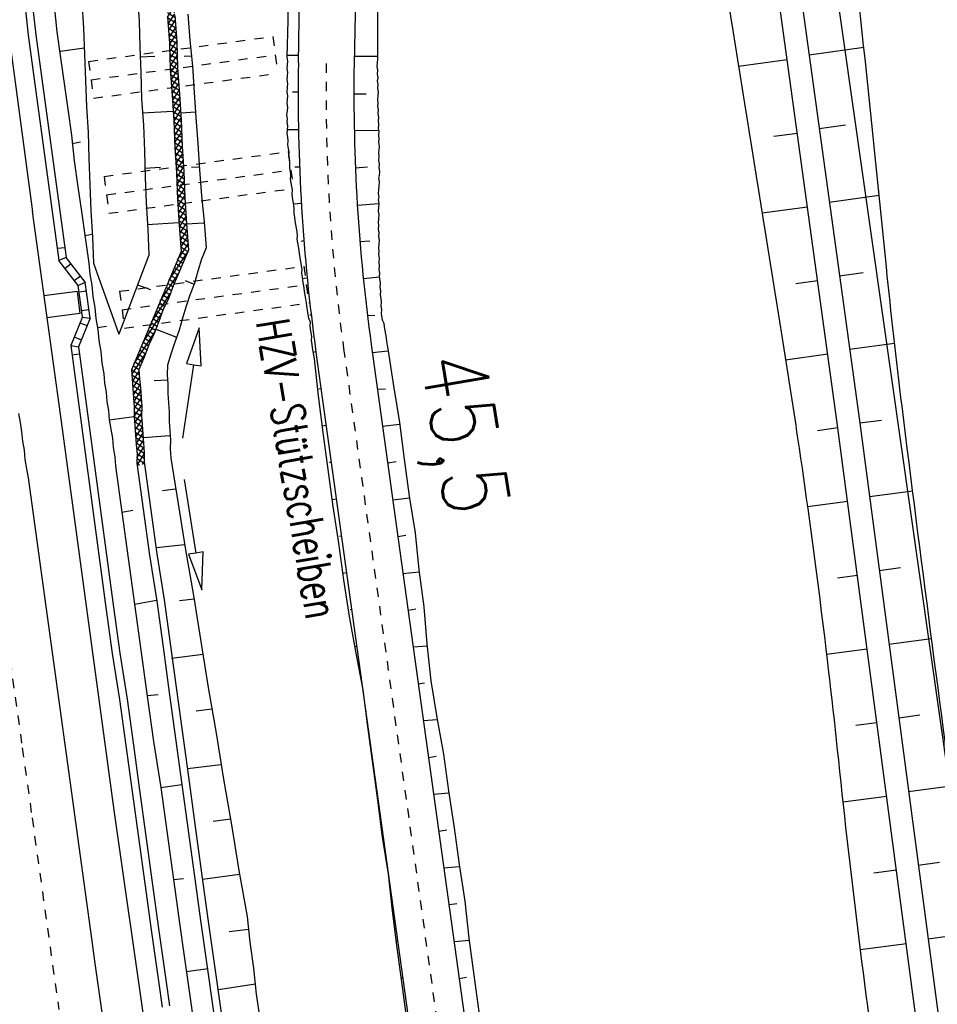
# Model space of a CAD drawing. Extents: x 447827 to 448299, y 438389 to 439851.
# Tile 74 of 116: x 447969 to 448019, y 439378 to 439431. Entities that reach past the tile are written whole.
import ezdxf

# ---------------------------------------------------------------- set-up
doc = ezdxf.new("R2010")
doc.units = 0
doc.header["$LTSCALE"] = 2
doc.header["$MEASUREMENT"] = 0
for name, pattern in [('ACAD_ISO05W100', [0.5, 0.25, -0.25]), ('ACAD_ISO10W100W', [0.5, 0.25, -0.25]), ('AUSGEZOGEN', [0]), ('PUNKTX2', [0.5, 0.25, -0.25])]:
    doc.linetypes.add(name, pattern=pattern)
doc.layers.get('0').update_dxf_attribs({"linetype": 'AUSGEZOGEN'})
for name, color, linetype in [('210-GRENZL-BAB', 7, 'AUSGEZOGEN'), ('BOESCHG', 250, 'AUSGEZOGEN'), ('DB-Bahnachse', 7, 'CONTINUOUS'), ('DB-Boeschungen', 15, 'CONTINUOUS'), ('DB-Gleisachsen', 7, 'CONTINUOUS'), ('DB-GRABEN', 15, 'AUSGEZOGEN'), ('DB-HZV-Stützscheiben', 15, 'CONTINUOUS'), ('DB-Ingenieurbauwerke', 15, 'CONTINUOUS'), ('DB-Kabelanlagen', 15, 'CONTINUOUS'), ('DB-Weg-Boeschungen', 15, 'CONTINUOUS'), ('DB-Wege', 15, 'CONTINUOUS'), ('FBRTOP', 250, 'AUSGEZOGEN')]:
    doc.layers.add(name, color=color, linetype=linetype)
doc.styles.add('ROMANS', font='romans.shx', dxfattribs={"width": 0.8})

# ---------------------------------------------------------------- blocks, each defined once
blk = doc.blocks.new('*X339')
at = {"color": 0, "linetype": 'ByBlock'}
for p, q in [((-257707, -151111), (-257360, -150764)), ((-257404, -151162), (-257642, -150924)), ((-257022, -151226), (-257448, -150800)), ((-257435, -151157), (-257089, -150811)), ((-257163, -151203), (-256818, -150858)), ((-256640, -151290), (-257125, -150805)), ((-256890, -151249), (-256544, -150902)), ((-256273, -151339), (-256740, -150872)), ((-256617, -151293), (-256263, -150939)), ((-255906, -151387), (-256368, -150925)), ((-256336, -151331), (-255982, -150976)), ((-255539, -151436), (-256002, -150974)), ((-257787, -151098), (-257836, -151049)), ((-256055, -151368), (-255701, -151013)), ((-255774, -151405), (-255419, -151051)), ((-255169, -151488), (-255635, -151022)), ((-255493, -151442), (-255142, -151091)), ((-254856, -151483), (-255268, -151071)), ((-255213, -151480), (-254869, -151137)), ((-254941, -151526), (-254853, -151439)), ((-254836, -151185), (-254887, -151134)), ((-254787, -151552), (-254856, -151483)), ((-254853, -151439), (-254597, -151183)), ((-254404, -151617), (-254836, -151185)), ((-254668, -151572), (-254325, -151228)), ((-254022, -151681), (-254504, -151198)), ((-254396, -151618), (-254052, -151274)), ((-254124, -151664), (-253847, -151388)), ((-253857, -151527), (-254122, -151262)), ((-253648, -151736), (-253857, -151527)), ((-253851, -151709), (-253497, -151355)), ((-253847, -151388), (-253778, -151318)), ((-253281, -151785), (-253744, -151322)), ((-253570, -151746), (-253216, -151392)), ((-252915, -151833), (-253377, -151371)), ((-253289, -151784), (-252935, -151429)), ((-252858, -151572), (-253010, -151419)), ((-252865, -151678), (-252653, -151467)), ((-252727, -151858), (-252372, -151504)), ((-252180, -151931), (-252644, -151468)), ((-251812, -151982), (-252277, -151516)), ((-253008, -151821), (-252865, -151678)), ((-252548, -151882), (-252858, -151572)), ((-252446, -151895), (-252091, -151541)), ((-252166, -151933), (-251810, -151578)), ((-251443, -152032), (-251910, -151565)), ((-251886, -151972), (-251529, -151615)), ((-251606, -152010), (-251248, -151652)), ((-251073, -152084), (-251544, -151613)), ((-251326, -152048), (-250970, -151692)), ((-250691, -152148), (-251177, -151662)), ((-251048, -152088), (-250698, -151738)), ((-250308, -152212), (-250800, -151721)), ((-250775, -152134), (-250425, -151784)), ((-250503, -152180), (-250153, -151830)), ((-249926, -152277), (-250417, -151785)), ((-250230, -152225), (-249881, -151876)), ((-249550, -152334), (-250034, -151850)), ((-249958, -152271), (-249607, -151920)), ((-249685, -152316), (-249327, -151958)), ((-249184, -152382), (-249652, -151914)), ((-249403, -152353), (-249047, -151996)), ((-248817, -152431), (-249284, -151964)), ((-249122, -152390), (-248767, -152034)), ((-248646, -152284), (-248915, -152014)), ((-248841, -152427), (-248642, -152228)), ((-248450, -152479), (-248646, -152284)), ((-248642, -152228), (-248487, -152072)), ((-248560, -152465), (-248209, -152114)), ((-248073, -152538), (-248547, -152064)), ((-248281, -152503), (-247937, -152159)), ((-247691, -152603), (-248173, -152120)), ((-248008, -152549), (-247665, -152205)), ((-247647, -152328), (-247791, -152184)), ((-247736, -152595), (-247660, -152518)), ((-247660, -152518), (-247392, -152251)), ((-247308, -152667), (-247647, -152328)), ((-247464, -152641), (-247120, -152297)), ((-246926, -152731), (-247408, -152248)), ((-247191, -152687), (-246845, -152340)), ((-246668, -152671), (-247026, -152313)), ((-246919, -152732), (-246654, -152467)), ((-246648, -152373), (-246655, -152366)), ((-246654, -152467), (-246564, -152378)), ((-246192, -152828), (-246648, -152373)), ((-246638, -152769), (-246283, -152415)), ((-246356, -152806), (-246002, -152452)), ((-245826, -152876), (-246288, -152414)), ((-246075, -152843), (-245721, -152489)), ((-245459, -152925), (-245921, -152463)), ((-245794, -152881), (-245440, -152526)), ((-245092, -152973), (-245555, -152511)), ((-245513, -152918), (-245159, -152563)), ((-244726, -153022), (-245188, -152560)), ((-246559, -152779), (-246668, -152671)), ((-245232, -152955), (-244878, -152601)), ((-244951, -152992), (-244597, -152638)), ((-244359, -153070), (-244821, -152608)), ((-244670, -153029), (-244316, -152675)), ((-243736, -153375), (-244455, -152657)), ((-244389, -153066), (-244067, -152744)), ((-244119, -153114), (-243880, -152875)), ((-242735, -154058), (-244006, -152787)), ((-243930, -153243), (-243693, -153007)), ((-243740, -153372), (-243506, -153137)), ((-243551, -153501), (-243315, -153265)), ((-243362, -153630), (-243125, -153393)), ((-243173, -153759), (-242936, -153522)), ((-242514, -153961), (-242992, -153483)), ((-242984, -153888), (-242749, -153654)), ((-242795, -154017), (-242562, -153785)), ((-242605, -154146), (-242520, -154061)), ((-242520, -154061), (-242374, -153915)), ((-241733, -154741), (-242514, -153961)), ((-242416, -154275), (-242177, -154036)), ((-242227, -154405), (-241980, -154157)), ((-241554, -154603), (-242030, -154126)), ((-242038, -154534), (-241786, -154282)), ((-241849, -154663), (-241606, -154420)), ((-241660, -154792), (-241559, -154691)), ((-241559, -154691), (-241426, -154558)), ((-240732, -155425), (-241554, -154603)), ((-241471, -154921), (-241243, -154693)), ((-241281, -155050), (-241046, -154814)), ((-241092, -155179), (-240849, -154936)), ((-240594, -155245), (-240989, -154849)), ((-240903, -155308), (-240652, -155057)), ((-240599, -155322), (-240455, -155178)), ((-240714, -155437), (-240599, -155322)), ((-239730, -156108), (-240594, -155245)), ((-240525, -155566), (-240259, -155300)), ((-240336, -155695), (-240065, -155424)), ((-238729, -156791), (-240159, -155362)), ((-240147, -155824), (-239885, -155562)), ((-239957, -155953), (-239704, -155700)), ((-239768, -156082), (-239521, -155835)), ((-239579, -156211), (-239324, -155957)), ((-239390, -156340), (-239128, -156078)), ((-239201, -156469), (-238933, -156201)), ((-238178, -157024), (-239118, -156084)), ((-239012, -156598), (-238746, -156332)), ((-238822, -156727), (-238559, -156464)), ((-238633, -156856), (-238371, -156594)), ((-238444, -156985), (-238088, -156629)), ((-237814, -157069), (-238278, -156605)), ((-238166, -157025), (-237805, -156665)), ((-237451, -157115), (-237915, -156651)), ((-237883, -157061), (-237522, -156700)), ((-237600, -157096), (-237239, -156735)), ((-237087, -157160), (-237551, -156696)), ((-237318, -157132), (-236957, -156771)), ((-236723, -157206), (-237187, -156742)), ((-237035, -157167), (-236674, -156806)), ((-236349, -157262), (-236824, -156787)), ((-236752, -157202), (-236391, -156841)), ((-236469, -157238), (-236130, -156899)), ((-235939, -157354), (-236460, -156833)), ((-236207, -157294), (-235870, -156957)), ((-235575, -157400), (-236059, -156915)), ((-235948, -157353), (-235590, -156995)), ((-235211, -157445), (-235673, -156984)), ((-235665, -157388), (-235309, -157032)), ((-235382, -157424), (-235026, -157067)), ((-234847, -157491), (-235306, -157032)), ((-235100, -157459), (-234743, -157103)), ((-234484, -157536), (-234942, -157078)), ((-234817, -157495), (-234460, -157138)), ((-234120, -157582), (-234579, -157123)), ((-234534, -157530), (-234177, -157173)), ((-234251, -157565), (-233898, -157212)), ((-233731, -157652), (-234215, -157169)), ((-233968, -157601), (-233639, -157271)), ((-233343, -157723), (-233840, -157226)), ((-233707, -157658), (-233370, -157320)), ((-233326, -157421), (-233431, -157316)), ((-233447, -157716), (-233326, -157595))]:
    blk.add_line(p, q, dxfattribs=at)

msp = doc.modelspace()

# ---------------------------------------------------------------- linework, layer by layer
at = {"layer": '210-GRENZL-BAB', "flags": 128}
msp.add_lwpolyline([(448007.245, 439473.817), (448020.715, 439379.043)], dxfattribs=at)
at = {"layer": 'BOESCHG'}
for p, q in [((448011.64, 439429.147), (448014.586, 439429.552)), ((448010.47, 439428.878), (448007.845, 439428.517)), ((448012.185, 439425.184), (448013.593, 439425.378)), ((448011.015, 439424.915), (448009.746, 439424.741)), ((448012.73, 439421.222), (448015.409, 439421.59)), ((448011.559, 439420.953), (448009.11, 439420.616)), ((448013.275, 439417.259), (448014.543, 439417.433)), ((448012.104, 439416.99), (448010.924, 439416.828)), ((448013.82, 439413.296), (448016.239, 439413.629)), ((448012.648, 439413.027), (448010.38, 439412.715)), ((448014.363, 439409.333), (448015.539, 439409.489)), ((448013.191, 439409.064), (448012.088, 439408.918)), ((448014.888, 439405.368), (448017.214, 439405.676)), ((448013.717, 439405.099), (448011.556, 439404.812)), ((448015.413, 439401.402), (448016.565, 439401.555)), ((448014.243, 439401.134), (448013.165, 439400.991)), ((448015.937, 439397.437), (448018.23, 439397.74)), ((448014.769, 439397.168), (448012.579, 439396.878)), ((448016.462, 439393.472), (448017.605, 439393.623)), ((448015.294, 439393.203), (448014.163, 439393.053)), ((448016.987, 439389.506), (448019.273, 439389.809)), ((448015.82, 439389.238), (448013.457, 439388.924)), ((448017.512, 439385.541), (448018.658, 439385.692)), ((448016.346, 439385.272), (448015.127, 439385.111)), ((448018.036, 439381.575), (448020.352, 439381.882)), ((448016.872, 439381.307), (448014.39, 439380.978))]:
    msp.add_line(p, q, dxfattribs=at)
at = {"layer": 'BOESCHG', "flags": 128}
for points in [[(448038.241, 439267.784, 0.000778), (448036.246, 439282.201, 0.002453), (448035.584, 439286.771, 0.000122), (448029.615, 439326.509, 0.001203), (448028.997, 439330.551, 0.008468), (448025.29, 439352.004, -0.008608), (448021.65, 439373.11, -0.004878), (448019.783, 439386, -0.002599), (448016.641, 439410.245, -0.00587), (448015.8, 439417.727, 0.001959), (448013.455, 439440.167, 0.018966), (448011.807, 439451.375, 0.010111), (448007.501, 439472.179)], [(448001.807, 439469.503, 0.001912), (448004.609, 439449.398, 0.003711), (448006.169, 439439.057, 0.000684), (448010.173, 439414.01, -0.003123), (448011.023, 439408.52, -0.010795), (448013.215, 439391.184, 0.009739), (448015.605, 439371.963, 0.004843), (448018.784, 439351.325, -0.004509), (448022.214, 439329.16, -0.002201), (448023.796, 439317.939, 0.000771), (448028.224, 439285.879, 0.005097), (448028.79, 439282.105, 0.001481), (448030.911, 439269.14)]]:
    msp.add_lwpolyline(points, format="xyb", dxfattribs=at)
for points in [[(448033.733, 439271.095), (448031.542, 439286.241), (448025.114, 439329.89), (448018.019, 439372.648), (448013.137, 439409.465), (448008.91, 439440.224), (448005.128, 439468.52)], [(448006.296, 439468.788), (448010.088, 439440.447), (448014.331, 439409.583), (448019.186, 439372.898), (448026.301, 439330.059), (448032.719, 439286.447), (448034.914, 439271.299)]]:
    msp.add_lwpolyline(points, dxfattribs=at)
at = {"layer": 'DB-Bahnachse', "linetype": 'ACAD_ISO10W100W'}
for p, q in [((447968.39, 439398.538), (447969.325, 439391.846)), ((447969.325, 439391.846), (447969.851, 439388.082)), ((447969.851, 439388.082), (447971.285, 439377.774))]:
    msp.add_line(p, q, dxfattribs=at)
at = {"layer": 'DB-Boeschungen', "linetype": 'Continuous'}
for p, q in [((447972.525, 439431.986), (447972.623, 439430.582)), ((447971.039, 439431.772), (447971.187, 439430.376)), ((447971.187, 439430.376), (447971.384, 439428.989)), ((447972.623, 439430.582), (447972.672, 439429.168)), ((447971.371, 439429.342), (447972.66, 439429.522)), ((447971.384, 439428.989), (447971.581, 439427.602)), ((447972.672, 439429.168), (447972.721, 439427.755)), ((447972.721, 439427.755), (447972.771, 439426.341)), ((447971.581, 439427.602), (447971.777, 439426.215)), ((447971.777, 439426.215), (447971.974, 439424.828)), ((447972.771, 439426.341), (447972.86, 439424.986)), ((447971.974, 439424.828), (447972.122, 439423.432)), ((447972.86, 439424.986), (447972.91, 439423.573)), ((447972.004, 439424.376), (447972.447, 439424.455)), ((447972.91, 439423.573), (447972.959, 439422.159)), ((447972.122, 439423.432), (447972.319, 439422.045)), ((447972.319, 439422.045), (447972.507, 439420.707)), ((447972.959, 439422.159), (447973.008, 439420.746)), ((447972.507, 439420.707), (447972.704, 439419.32)), ((447973.008, 439420.746), (447973.106, 439419.342)), ((447972.686, 439419.419), (447973.08, 439419.489)), ((447972.704, 439419.32), (447972.901, 439417.933)), ((447973.106, 439419.342), (447973.156, 439417.928)), ((447972.901, 439417.933), (447972.957, 439417.334)), ((447973.156, 439417.928), (447974.515, 439414.108)), ((447972.957, 439417.334), (447973.062, 439416.743)), ((447973.062, 439416.743), (447973.119, 439416.144)), ((447973.119, 439416.144), (447973.224, 439415.553)), ((447973.224, 439415.553), (447973.28, 439414.954)), ((447973.28, 439414.954), (447973.386, 439414.363)), ((447973.368, 439414.462), (447973.861, 439414.549)), ((447973.386, 439414.363), (447973.442, 439413.764)), ((447973.442, 439413.764), (447973.548, 439413.173)), ((447973.548, 439413.173), (447973.604, 439412.574)), ((447973.604, 439412.574), (447973.709, 439411.983)), ((447973.709, 439411.983), (447973.748, 439411.482)), ((447975.195, 439412.197), (447975.233, 439411.696)), ((447975.195, 439412.197), (447975.233, 439411.696)), ((447973.748, 439411.482), (447973.836, 439410.99)), ((447975.233, 439411.696), (447975.272, 439411.195)), ((447975.233, 439411.696), (447975.272, 439411.195)), ((447973.836, 439410.99), (447973.875, 439410.489)), ((447975.272, 439411.195), (447975.311, 439410.694)), ((447975.272, 439411.195), (447975.311, 439410.694)), ((447973.875, 439410.489), (447973.962, 439409.996)), ((447975.311, 439410.694), (447975.349, 439410.193)), ((447975.311, 439410.694), (447975.349, 439410.193)), ((447973.962, 439409.996), (447974.001, 439409.495)), ((447975.349, 439410.193), (447975.339, 439409.684)), ((447975.349, 439410.193), (447975.339, 439409.684)), ((447974.001, 439409.495), (447975.339, 439409.684)), ((447974.001, 439409.495), (447974.089, 439409.003)), ((447975.339, 439409.684), (447975.378, 439409.183)), ((447975.339, 439409.684), (447975.378, 439409.183)), ((447975.378, 439409.183), (447975.416, 439408.682)), ((447975.378, 439409.183), (447975.416, 439408.682)), ((447974.089, 439409.003), (447974.177, 439408.511)), ((447975.416, 439408.682), (447975.455, 439408.181)), ((447975.416, 439408.682), (447975.455, 439408.181)), ((447974.177, 439408.511), (447974.216, 439408.01)), ((447975.455, 439408.181), (447975.494, 439407.68)), ((447975.455, 439408.181), (447975.494, 439407.68)), ((447974.216, 439408.01), (447974.303, 439407.518)), ((447975.494, 439407.68), (447975.483, 439407.17)), ((447975.494, 439407.68), (447975.483, 439407.17)), ((447974.303, 439407.518), (447974.342, 439407.017)), ((447975.483, 439407.17), (447975.824, 439404.691)), ((447975.483, 439407.17), (447975.824, 439404.691)), ((447974.342, 439407.017), (447974.683, 439404.538)), ((447974.683, 439404.538), (447975.274, 439404.644)), ((447974.683, 439404.538), (447975.024, 439402.06)), ((447975.824, 439404.691), (447976.165, 439402.212)), ((447975.824, 439404.691), (447976.165, 439402.212)), ((447975.024, 439402.06), (447975.365, 439399.581)), ((447976.165, 439402.212), (447976.555, 439399.743)), ((447976.165, 439402.212), (447976.555, 439399.743)), ((447975.365, 439399.581), (447976.546, 439399.792)), ((447976.555, 439399.743), (447976.896, 439397.264)), ((447976.555, 439399.743), (447976.896, 439397.264)), ((447975.365, 439399.581), (447975.706, 439397.102)), ((447975.706, 439397.102), (447976.047, 439394.624)), ((447976.896, 439397.264), (447977.229, 439394.835)), ((447976.896, 439397.264), (447977.229, 439394.835)), ((447976.038, 439394.673), (447976.638, 439394.729)), ((447976.047, 439394.624), (447976.379, 439392.194)), ((447977.229, 439394.835), (447977.57, 439392.356)), ((447977.229, 439394.835), (447977.57, 439392.356)), ((447977.57, 439392.356), (447977.911, 439389.877)), ((447977.57, 439392.356), (447977.911, 439389.877)), ((447976.379, 439392.194), (447976.77, 439389.724)), ((447976.77, 439389.724), (447977.911, 439389.877)), ((447976.77, 439389.724), (447977.111, 439387.246)), ((447977.911, 439389.877), (447978.252, 439387.399)), ((447977.911, 439389.877), (447978.252, 439387.399)), ((447977.111, 439387.246), (447977.452, 439384.767)), ((447978.252, 439387.399), (447978.593, 439384.92)), ((447978.252, 439387.399), (447978.593, 439384.92)), ((447977.452, 439384.767), (447978.002, 439384.814)), ((447978.593, 439384.92), (447978.934, 439382.441)), ((447978.593, 439384.92), (447978.934, 439382.441)), ((447977.452, 439384.767), (447977.793, 439382.288)), ((447977.793, 439382.288), (447977.99, 439380.901)), ((447978.934, 439382.441), (447979.131, 439381.054)), ((447978.934, 439382.441), (447979.131, 439381.054)), ((447977.99, 439380.901), (447978.187, 439379.514)), ((447979.131, 439381.054), (447979.327, 439379.667)), ((447979.131, 439381.054), (447979.327, 439379.667)), ((447978.134, 439379.81), (447979.324, 439379.971)), ((447978.187, 439379.514), (447978.383, 439378.127)), ((447979.327, 439379.667), (447979.524, 439378.28)), ((447979.327, 439379.667), (447979.524, 439378.28)), ((447978.383, 439378.127), (447978.58, 439376.74)), ((447979.524, 439378.28), (447979.721, 439376.893)), ((447979.524, 439378.28), (447979.721, 439376.893))]:
    msp.add_line(p, q, dxfattribs=at)
at = {"layer": 'DB-Gleisachsen', "linetype": 'Continuous'}
for p, q in [((447969.114, 439409.842), (447969.202, 439409.35)), ((447969.202, 439409.35), (447969.29, 439408.857)), ((447969.29, 439408.857), (447969.329, 439408.356)), ((447969.329, 439408.356), (447969.416, 439407.864)), ((447969.416, 439407.864), (447969.455, 439407.363)), ((447969.455, 439407.363), (447969.543, 439406.871)), ((447969.543, 439406.871), (447969.631, 439406.379)), ((447969.631, 439406.379), (447969.972, 439403.9)), ((447969.972, 439403.9), (447970.313, 439401.421)), ((447970.313, 439401.421), (447970.654, 439398.943)), ((447970.654, 439398.943), (447970.995, 439396.464)), ((447970.995, 439396.464), (447971.336, 439393.985)), ((447971.336, 439393.985), (447971.677, 439391.507)), ((447971.677, 439391.507), (447972.018, 439389.028)), ((447972.018, 439389.028), (447972.359, 439386.55)), ((447972.359, 439386.55), (447972.7, 439384.071)), ((447972.7, 439384.071), (447973.041, 439381.592)), ((447973.041, 439381.592), (447973.229, 439380.254)), ((447973.229, 439380.254), (447973.426, 439378.867)), ((447973.426, 439378.867), (447973.623, 439377.48))]:
    msp.add_line(p, q, dxfattribs=at)
at = {"layer": 'DB-GRABEN', "linetype": 'Continuous'}
for p, q in [((447975.504, 439432.366), (447975.603, 439430.961)), ((447975.603, 439430.961), (447975.652, 439429.548)), ((447977.137, 439431.184), (447977.236, 439429.78)), ((447977.531, 439431.255), (447977.63, 439429.85)), ((447978.229, 439431.329), (447978.327, 439429.924)), ((447977.63, 439429.85), (447977.679, 439428.437)), ((447978.327, 439429.924), (447978.475, 439428.528)), ((447975.652, 439429.548), (447975.692, 439428.184)), ((447977.236, 439429.78), (447977.285, 439428.367)), ((447975.641, 439429.038), (447976.446, 439429.08)), ((447978.428, 439429.079), (447978.025, 439429.057)), ((447977.285, 439428.367), (447977.383, 439426.962)), ((447977.679, 439428.437), (447977.777, 439427.032)), ((447978.475, 439428.528), (447978.574, 439427.124)), ((447975.692, 439428.184), (447975.742, 439426.77)), ((447975.742, 439426.77), (447975.84, 439425.366)), ((447977.383, 439426.962), (447977.473, 439425.607)), ((447977.777, 439427.032), (447977.876, 439425.628)), ((447978.574, 439427.124), (447978.663, 439425.768)), ((447975.775, 439426.015), (447977.434, 439426.108)), ((447977.473, 439425.607), (447977.522, 439424.193)), ((447977.855, 439426.03), (447978.66, 439426.073)), ((447977.876, 439425.628), (447977.925, 439424.214)), ((447978.663, 439425.768), (447978.762, 439424.364)), ((447975.84, 439425.366), (447975.889, 439423.952)), ((447977.522, 439424.193), (447977.621, 439422.789)), ((447977.925, 439424.214), (447978.014, 439422.859)), ((447978.762, 439424.364), (447978.86, 439422.959)), ((447975.889, 439423.952), (447975.938, 439422.539)), ((447975.9, 439423.04), (447976.754, 439423.091)), ((447978.834, 439423.107), (447978.431, 439423.086)), ((447978.86, 439422.959), (447978.958, 439421.555)), ((447975.938, 439422.539), (447975.979, 439421.175)), ((447977.621, 439422.789), (447977.67, 439421.375)), ((447978.014, 439422.859), (447978.064, 439421.446)), ((447977.67, 439421.375), (447977.768, 439419.971)), ((447978.064, 439421.446), (447978.162, 439420.041)), ((447978.958, 439421.555), (447979.106, 439420.159)), ((447975.979, 439421.175), (447976.077, 439419.77)), ((447976.033, 439420.017), (447977.742, 439420.118)), ((447976.077, 439419.77), (447976.126, 439418.357)), ((447977.768, 439419.971), (447977.867, 439418.566)), ((447978.162, 439420.041), (447979.066, 439420.101)), ((447978.162, 439420.041), (447978.261, 439418.637)), ((447979.106, 439420.159), (447979.205, 439418.754)), ((447979.205, 439418.754), (447978.957, 439418.151)), ((447976.126, 439418.357), (447974.515, 439414.108)), ((447977.867, 439418.566), (447975.195, 439412.197)), ((447978.261, 439418.637), (447977.972, 439417.976)), ((447977.972, 439417.976), (447977.724, 439417.373)), ((447978.957, 439418.151), (447978.767, 439417.508)), ((447977.724, 439417.373), (447977.436, 439416.712)), ((447978.767, 439417.508), (447978.577, 439416.865)), ((447975.527, 439416.775), (447976.212, 439416.515)), ((447977.436, 439416.712), (447977.197, 439416.059)), ((447978.537, 439416.807), (447978.099, 439416.982)), ((447978.577, 439416.865), (447978.338, 439416.212)), ((447977.197, 439416.059), (447976.9, 439415.448)), ((447978.338, 439416.212), (447978.139, 439415.618)), ((447978.139, 439415.618), (447977.949, 439414.975)), ((447976.9, 439415.448), (447976.661, 439414.796)), ((447976.661, 439414.796), (447976.422, 439414.143)), ((447977.949, 439414.975), (447977.76, 439414.331)), ((447976.422, 439414.143), (447976.125, 439413.532)), ((447976.476, 439414.407), (447977.624, 439413.952)), ((447977.76, 439414.331), (447977.52, 439413.679)), ((447978.841, 439414.444), (447978.149, 439412.526)), ((447978.94, 439412.407), (447978.841, 439414.444)), ((447976.125, 439413.532), (447975.886, 439412.879)), ((447977.52, 439413.679), (447977.322, 439413.085)), ((447975.886, 439412.879), (447975.597, 439412.218)), ((447977.322, 439413.085), (447977.132, 439412.442)), ((447977.132, 439412.442), (447977.121, 439411.932)), ((447977.95, 439408.511), (447978.544, 439412.466)), ((447978.149, 439412.526), (447978.544, 439412.466)), ((447978.544, 439412.466), (447978.94, 439412.407)), ((447975.597, 439412.218), (447975.636, 439411.717)), ((447977.121, 439411.932), (447977.16, 439411.431)), ((447975.636, 439411.717), (447975.675, 439411.216)), ((447977.125, 439411.628), (447976.418, 439411.603)), ((447977.16, 439411.431), (447977.15, 439410.921)), ((447975.675, 439411.216), (447975.713, 439410.715)), ((447977.15, 439410.921), (447977.188, 439410.42)), ((447975.713, 439410.715), (447975.752, 439410.214)), ((447977.188, 439410.42), (447977.227, 439409.919)), ((447975.752, 439410.214), (447975.741, 439409.705)), ((447975.741, 439409.705), (447975.771, 439409.253)), ((447977.227, 439409.919), (447977.216, 439409.409)), ((447975.771, 439409.253), (447975.81, 439408.752)), ((447977.216, 439409.409), (447977.255, 439408.908)), ((447975.81, 439408.752), (447975.849, 439408.251)), ((447975.845, 439408.555), (447977.25, 439408.653)), ((447977.255, 439408.908), (447977.294, 439408.407)), ((447975.849, 439408.251), (447975.887, 439407.75)), ((447977.294, 439408.407), (447977.274, 439407.947)), ((447975.887, 439407.75), (447975.877, 439407.24)), ((447977.274, 439407.947), (447977.313, 439407.446)), ((447975.877, 439407.24), (447976.218, 439404.761)), ((447977.313, 439407.446), (447977.703, 439404.976)), ((447978.027, 439406.284), (447978.662, 439402.335)), ((447977.563, 439405.763), (447976.865, 439405.69)), ((447977.703, 439404.976), (447978.093, 439402.506)), ((447976.218, 439404.761), (447976.559, 439402.283)), ((447976.547, 439402.636), (447978.041, 439402.801)), ((447976.559, 439402.283), (447976.949, 439399.813)), ((447978.093, 439402.506), (447978.533, 439400.045)), ((447978.662, 439402.335), (447978.267, 439402.271)), ((447979.057, 439402.398), (447978.662, 439402.335)), ((447978.98, 439400.36), (447979.057, 439402.398)), ((447978.267, 439402.271), (447978.98, 439400.36)), ((447976.949, 439399.813), (447977.29, 439397.334)), ((447978.568, 439399.848), (447977.772, 439399.757)), ((447978.533, 439400.045), (447978.923, 439397.575)), ((447978.923, 439397.575), (447979.313, 439395.105)), ((447977.29, 439397.334), (447977.631, 439394.856)), ((447977.355, 439396.686), (447979.046, 439396.886)), ((447979.313, 439395.105), (447979.753, 439392.644)), ((447977.631, 439394.856), (447977.972, 439392.377)), ((447979.524, 439393.924), (447978.679, 439393.824)), ((447977.972, 439392.377), (447978.313, 439389.898)), ((447979.753, 439392.644), (447980.143, 439390.174)), ((447978.213, 439390.744), (447980.002, 439390.962)), ((447980.143, 439390.174), (447980.583, 439387.713)), ((447978.313, 439389.898), (447978.645, 439387.469)), ((447980.53, 439388.009), (447979.586, 439387.891)), ((447978.645, 439387.469), (447978.986, 439384.99)), ((447980.583, 439387.713), (447980.973, 439385.243)), ((447978.986, 439384.99), (447979.327, 439382.512)), ((447979.022, 439384.793), (447981.008, 439385.046)), ((447980.973, 439385.243), (447981.412, 439382.782)), ((447981.412, 439382.782), (447981.56, 439381.387)), ((447979.327, 439382.512), (447979.524, 439381.125)), ((447981.486, 439382.084), (447980.444, 439381.949)), ((447979.524, 439381.125), (447979.721, 439379.738)), ((447981.56, 439381.387), (447981.757, 439380)), ((447979.721, 439379.738), (447979.918, 439378.351)), ((447981.757, 439380), (447981.904, 439378.604)), ((447979.879, 439378.852), (447981.857, 439379.154)), ((447981.904, 439378.604), (447982.093, 439377.266)), ((447979.918, 439378.351), (447980.115, 439376.964))]:
    msp.add_line(p, q, dxfattribs=at)
at = {"layer": 'DB-HZV-Stützscheiben', "linetype": 'PUNKTX2'}
for p, q in [((447972.887, 439428.793), (447982.797, 439430.129)), ((447982.797, 439430.129), (447983.064, 439428.147)), ((447972.887, 439428.793), (447973.154, 439426.811)), ((447973.154, 439426.811), (447983.064, 439428.147)), ((447973.719, 439422.599), (447983.63, 439423.935)), ((447983.63, 439423.935), (447983.897, 439421.953)), ((447973.719, 439422.599), (447973.987, 439420.617)), ((447973.987, 439420.617), (447983.897, 439421.953)), ((447974.554, 439416.419), (447984.462, 439417.771)), ((447984.462, 439417.771), (447984.732, 439415.789)), ((447974.554, 439416.419), (447974.824, 439414.437)), ((447974.824, 439414.437), (447984.732, 439415.789))]:
    msp.add_line(p, q, dxfattribs=at)
at = {"layer": 'DB-HZV-Stützscheiben', "linetype": 'ACAD_ISO05W100'}
for p, q in [((447973.02, 439427.802), (447982.931, 439429.138)), ((447973.853, 439421.608), (447983.763, 439422.944)), ((447974.689, 439415.428), (447984.597, 439416.78))]:
    msp.add_line(p, q, dxfattribs=at)
at = {"layer": 'DB-Ingenieurbauwerke', "linetype": 'Continuous'}
for p, q in [((447966.309, 439447.451), (447969.864, 439420.694)), ((447969.861, 439420.711), (447971.352, 439409.803)), ((447972.269, 439416.409), (447970.478, 439416.172)), ((447972.269, 439416.409), (447972.426, 439415.219)), ((447972.426, 439415.219), (447970.642, 439414.983)), ((447971.353, 439409.799), (447974.244, 439388.491)), ((447974.244, 439388.491), (447978.586, 439358.207))]:
    msp.add_line(p, q, dxfattribs=at)
at = {"layer": 'DB-Kabelanlagen', "linetype": 'Continuous'}
for p, q in [((447969.504, 439431.548), (447969.643, 439430.202)), ((447969.898, 439431.619), (447970.046, 439430.223)), ((447969.643, 439430.202), (447971.295, 439418.077)), ((447970.046, 439430.223), (447971.678, 439418.237)), ((447971.212, 439418.737), (447971.61, 439418.781)), ((447971.678, 439418.237), (447971.295, 439418.077)), ((447972.717, 439416.898), (447971.678, 439418.237)), ((447972.332, 439416.727), (447971.296, 439418.076)), ((447971.947, 439417.9), (447971.622, 439417.65)), ((447972.12, 439417.002), (447972.446, 439417.251)), ((447972.332, 439416.727), (447972.712, 439416.904)), ((447972.553, 439415.046), (447972.332, 439416.727)), ((447972.966, 439414.974), (447972.712, 439416.904)), ((447972.377, 439416.383), (447972.774, 439416.436)), ((447972.555, 439415.05), (447971.929, 439413.505)), ((447972.507, 439415.393), (447972.889, 439415.446)), ((447972.548, 439415.034), (447972.966, 439414.974)), ((447972.966, 439414.974), (447972.341, 439413.431)), ((447972.425, 439414.729), (447972.805, 439414.575)), ((447972.115, 439413.964), (447972.496, 439413.813)), ((447971.929, 439413.505), (447973.822, 439399.407)), ((447971.929, 439413.505), (447972.341, 439413.431)), ((447972.341, 439413.431), (447974.224, 439399.428)), ((447972.386, 439413.033), (447971.991, 439412.989)), ((447973.822, 439399.407), (447974.163, 439396.928)), ((447974.224, 439399.428), (447974.565, 439396.949)), ((447974.163, 439396.928), (447974.553, 439394.458)), ((447974.565, 439396.949), (447974.956, 439394.479)), ((447974.553, 439394.458), (447974.894, 439391.98)), ((447974.956, 439394.479), (447975.297, 439392.001)), ((447974.894, 439391.98), (447975.235, 439389.501)), ((447975.297, 439392.001), (447975.629, 439389.571)), ((447975.629, 439389.571), (447975.97, 439387.093)), ((447975.235, 439389.501), (447975.576, 439387.022)), ((447975.576, 439387.022), (447975.917, 439384.544)), ((447975.97, 439387.093), (447976.311, 439384.614)), ((447975.917, 439384.544), (447976.258, 439382.065)), ((447976.311, 439384.614), (447976.652, 439382.135)), ((447976.258, 439382.065), (447976.455, 439380.678)), ((447976.652, 439382.135), (447976.849, 439380.748)), ((447976.455, 439380.678), (447976.652, 439379.291)), ((447976.849, 439380.748), (447977.046, 439379.361)), ((447976.652, 439379.291), (447976.849, 439377.904)), ((447977.046, 439379.361), (447977.243, 439377.974))]:
    msp.add_line(p, q, dxfattribs=at)
at = {"layer": 'DB-Weg-Boeschungen', "linetype": 'Continuous'}
for p, q in [((447983.641, 439432.97), (447983.6, 439430.99)), ((447988.457, 439432.923), (447988.425, 439430.893)), ((447983.6, 439430.99), (447983.559, 439429.009)), ((447988.425, 439430.893), (447988.433, 439428.92)), ((447983.559, 439429.009), (447983.591, 439428.811)), ((447983.591, 439428.811), (447983.573, 439428.606)), ((447984.201, 439429.111), (447983.593, 439429.116)), ((447987.193, 439429.078), (447988.41, 439429.068)), ((447988.433, 439428.92), (447988.415, 439428.715)), ((447983.573, 439428.606), (447983.554, 439428.401)), ((447983.554, 439428.401), (447983.586, 439428.203)), ((447988.415, 439428.715), (447988.397, 439428.509)), ((447988.397, 439428.509), (447988.428, 439428.312)), ((447988.428, 439428.312), (447988.41, 439428.107)), ((447983.568, 439427.998), (447983.55, 439427.792)), ((447983.55, 439427.792), (447983.581, 439427.595)), ((447983.586, 439428.203), (447983.568, 439427.998)), ((447988.41, 439428.107), (447988.442, 439427.909)), ((447988.442, 439427.909), (447988.416, 439427.753)), ((447988.416, 439427.753), (447988.447, 439427.555)), ((447983.563, 439427.39), (447983.552, 439427.135)), ((447983.581, 439427.595), (447983.563, 439427.39)), ((447988.447, 439427.555), (447988.429, 439427.35)), ((447988.429, 439427.35), (447988.46, 439427.153)), ((447983.566, 439426.732), (447983.547, 439426.527)), ((447983.552, 439427.135), (447983.584, 439426.937)), ((447983.584, 439426.937), (447983.566, 439426.732)), ((447984.161, 439427.13), (447983.857, 439427.132)), ((447987.16, 439427.048), (447987.818, 439427.051)), ((447988.442, 439426.947), (447988.424, 439426.742)), ((447988.424, 439426.742), (447988.455, 439426.544)), ((447988.46, 439427.153), (447988.442, 439426.947)), ((447983.561, 439426.124), (447983.543, 439425.918)), ((447983.547, 439426.527), (447983.579, 439426.329)), ((447983.579, 439426.329), (447983.561, 439426.124)), ((447988.455, 439426.544), (447988.429, 439426.388)), ((447988.429, 439426.388), (447988.46, 439426.191)), ((447988.46, 439426.191), (447988.442, 439425.985)), ((447983.543, 439425.918), (447983.574, 439425.721)), ((447983.574, 439425.721), (447983.556, 439425.515)), ((447988.442, 439425.985), (447988.474, 439425.788)), ((447988.474, 439425.788), (447988.456, 439425.583)), ((447983.569, 439425.112), (447983.551, 439424.907)), ((447983.556, 439425.515), (447983.587, 439425.318)), ((447983.587, 439425.318), (447983.569, 439425.112)), ((447984.177, 439425.108), (447983.569, 439425.112)), ((447987.169, 439425.075), (447988.484, 439425.081)), ((447988.456, 439425.583), (447988.487, 439425.385)), ((447988.487, 439425.385), (447988.469, 439425.18)), ((447988.469, 439425.18), (447988.492, 439425.032)), ((447983.551, 439424.907), (447983.582, 439424.71)), ((447983.582, 439424.71), (447983.613, 439424.512)), ((447988.492, 439425.032), (447988.474, 439424.826)), ((447988.474, 439424.826), (447988.505, 439424.629)), ((447988.505, 439424.629), (447988.487, 439424.423)), ((447983.613, 439424.512), (447983.595, 439424.307)), ((447983.595, 439424.307), (447983.627, 439424.109)), ((447983.627, 439424.109), (447983.658, 439423.912)), ((447988.5, 439424.02), (447988.475, 439423.864)), ((447988.487, 439424.423), (447988.519, 439424.226)), ((447988.519, 439424.226), (447988.5, 439424.02)), ((447983.658, 439423.912), (447983.64, 439423.706)), ((447983.64, 439423.706), (447983.671, 439423.509)), ((447983.671, 439423.509), (447983.702, 439423.311)), ((447988.475, 439423.864), (447988.506, 439423.667)), ((447988.506, 439423.667), (447988.488, 439423.462)), ((447983.702, 439423.311), (447983.692, 439423.056)), ((447983.692, 439423.056), (447983.723, 439422.859)), ((447984.243, 439423.093), (447983.988, 439423.103)), ((447987.235, 439423.061), (447987.885, 439423.113)), ((447988.488, 439423.462), (447988.519, 439423.264)), ((447988.519, 439423.264), (447988.501, 439423.059)), ((447988.501, 439423.059), (447988.532, 439422.861)), ((447983.723, 439422.859), (447983.755, 439422.661)), ((447983.755, 439422.661), (447983.736, 439422.456)), ((447983.736, 439422.456), (447983.768, 439422.258)), ((447988.514, 439422.656), (447988.488, 439422.5)), ((447988.488, 439422.5), (447988.519, 439422.302)), ((447988.532, 439422.861), (447988.514, 439422.656)), ((447983.768, 439422.258), (447983.799, 439422.061)), ((447983.799, 439422.061), (447983.83, 439421.863)), ((447988.483, 439421.891), (447988.465, 439421.686)), ((447988.501, 439422.097), (447988.483, 439421.891)), ((447988.519, 439422.302), (447988.501, 439422.097)), ((447983.83, 439421.863), (447983.812, 439421.658)), ((447983.812, 439421.658), (447983.844, 439421.46)), ((447983.844, 439421.46), (447983.875, 439421.263)), ((447988.465, 439421.686), (447988.496, 439421.489)), ((447988.496, 439421.489), (447988.47, 439421.333)), ((447983.875, 439421.263), (447983.906, 439421.065)), ((447984.351, 439421.136), (447983.898, 439421.115)), ((447983.906, 439421.065), (447983.937, 439420.868)), ((447983.937, 439420.868), (447983.927, 439420.613)), ((447987.35, 439421.054), (447988.502, 439421.135)), ((447988.484, 439420.93), (447988.466, 439420.724)), ((447988.47, 439421.333), (447988.502, 439421.135)), ((447988.502, 439421.135), (447988.484, 439420.93)), ((447983.927, 439420.613), (447983.958, 439420.416)), ((447983.958, 439420.416), (447983.99, 439420.218)), ((447988.479, 439420.321), (447988.461, 439420.116)), ((447988.466, 439420.724), (447988.497, 439420.527)), ((447988.497, 439420.527), (447988.479, 439420.321)), ((447983.99, 439420.218), (447984.021, 439420.021)), ((447984.021, 439420.021), (447984.052, 439419.823)), ((447984.052, 439419.823), (447984.083, 439419.625)), ((447988.461, 439420.116), (447988.484, 439419.968)), ((447988.484, 439419.968), (447988.466, 439419.763)), ((447988.466, 439419.763), (447988.497, 439419.565)), ((447984.083, 439419.625), (447984.115, 439419.428)), ((447984.115, 439419.428), (447984.097, 439419.223)), ((447988.497, 439419.565), (447988.479, 439419.36)), ((447988.479, 439419.36), (447988.51, 439419.162)), ((447984.097, 439419.223), (447984.128, 439419.025)), ((447984.128, 439419.025), (447984.159, 439418.827)), ((447984.159, 439418.827), (447984.19, 439418.63)), ((447984.466, 439419.129), (447984.318, 439419.106)), ((447987.458, 439419.097), (447988.009, 439419.133)), ((447988.492, 439418.957), (447988.474, 439418.751)), ((447988.474, 439418.751), (447988.505, 439418.554)), ((447988.51, 439419.162), (447988.492, 439418.957)), ((447984.19, 439418.63), (447984.222, 439418.432)), ((447984.222, 439418.432), (447984.253, 439418.235)), ((447984.253, 439418.235), (447984.292, 439417.988)), ((447988.505, 439418.554), (447988.48, 439418.398)), ((447988.48, 439418.398), (447988.511, 439418.2)), ((447988.511, 439418.2), (447988.493, 439417.995)), ((447984.284, 439418.037), (447984.323, 439417.79)), ((447984.323, 439417.79), (447984.355, 439417.593)), ((447988.493, 439417.995), (447988.524, 439417.797)), ((447988.524, 439417.797), (447988.506, 439417.592)), ((447984.355, 439417.593), (447984.337, 439417.387)), ((447984.337, 439417.387), (447984.368, 439417.19)), ((447984.368, 439417.19), (447984.399, 439416.992)), ((447984.63, 439417.13), (447984.384, 439417.091)), ((447987.672, 439417.106), (447988.519, 439417.189)), ((447988.506, 439417.592), (447988.537, 439417.395)), ((447988.537, 439417.395), (447988.519, 439417.189)), ((447988.519, 439417.189), (447988.55, 439416.992)), ((447984.399, 439416.992), (447984.43, 439416.795)), ((447984.43, 439416.795), (447984.462, 439416.597)), ((447984.462, 439416.597), (447984.493, 439416.4)), ((447988.55, 439416.992), (447988.574, 439416.844)), ((447988.574, 439416.844), (447988.556, 439416.638)), ((447988.556, 439416.638), (447988.587, 439416.441)), ((447984.493, 439416.4), (447984.524, 439416.202)), ((447984.524, 439416.202), (447984.556, 439416.005)), ((447988.587, 439416.441), (447988.569, 439416.235)), ((447988.569, 439416.235), (447988.6, 439416.038)), ((447984.556, 439416.005), (447984.587, 439415.807)), ((447984.587, 439415.807), (447984.618, 439415.61)), ((447984.618, 439415.61), (447984.649, 439415.412)), ((447988.6, 439416.038), (447988.631, 439415.84)), ((447988.631, 439415.84), (447988.613, 439415.635)), ((447988.613, 439415.635), (447988.645, 439415.437)), ((447984.649, 439415.412), (447984.689, 439415.165)), ((447984.689, 439415.165), (447984.72, 439414.968)), ((447984.845, 439415.139), (447984.795, 439415.131)), ((447987.886, 439415.115), (447988.289, 439415.128)), ((447988.645, 439415.437), (447988.627, 439415.232)), ((447988.627, 439415.232), (447988.65, 439415.084)), ((447988.65, 439415.084), (447988.681, 439414.886)), ((447984.72, 439414.968), (447984.8, 439414.778)), ((447984.8, 439414.778), (447984.782, 439414.573)), ((447984.782, 439414.573), (447984.814, 439414.375)), ((447988.681, 439414.886), (447988.762, 439414.697)), ((447988.762, 439414.697), (447988.793, 439414.499)), ((447988.793, 439414.499), (447988.825, 439414.301)), ((447984.814, 439414.375), (447984.845, 439414.177)), ((447984.845, 439414.177), (447984.876, 439413.98)), ((447984.876, 439413.98), (447984.858, 439413.775)), ((447988.825, 439414.301), (447988.856, 439414.104)), ((447988.856, 439414.104), (447988.887, 439413.906)), ((447984.858, 439413.775), (447984.889, 439413.577)), ((447984.889, 439413.577), (447984.921, 439413.38)), ((447988.887, 439413.906), (447988.918, 439413.709)), ((447988.918, 439413.709), (447988.95, 439413.511)), ((447988.95, 439413.511), (447988.981, 439413.314)), ((447984.921, 439413.38), (447984.952, 439413.182)), ((447984.952, 439413.182), (447984.983, 439412.984)), ((447985.108, 439413.156), (447984.96, 439413.133)), ((447984.983, 439412.984), (447985.015, 439412.787)), ((447988.149, 439413.131), (447988.997, 439413.215)), ((447988.981, 439413.314), (447989.294, 439411.338)), ((447985.015, 439412.787), (447985.229, 439410.796)), ((447989.294, 439411.338), (447989.607, 439409.363)), ((447985.229, 439410.796), (447985.492, 439408.813)), ((447985.371, 439411.173), (447985.273, 439411.157)), ((447988.413, 439411.148), (447988.865, 439411.169)), ((447985.684, 439409.197), (447985.437, 439409.158)), ((447988.676, 439409.165), (447989.622, 439409.264)), ((447989.607, 439409.363), (447989.87, 439407.38)), ((447985.492, 439408.813), (447985.755, 439406.829)), ((447985.948, 439407.214), (447985.849, 439407.199)), ((447988.989, 439407.19), (447989.433, 439407.26)), ((447989.87, 439407.38), (447990.133, 439405.397)), ((447985.755, 439406.829), (447986.019, 439404.846)), ((447986.211, 439405.231), (447986.013, 439405.2)), ((447989.252, 439405.206), (447990.149, 439405.298)), ((447990.133, 439405.397), (447990.446, 439403.421)), ((447986.019, 439404.846), (447986.332, 439402.871)), ((447990.446, 439403.421), (447990.66, 439401.43)), ((447986.332, 439402.871), (447986.595, 439400.888)), ((447986.474, 439403.248), (447986.376, 439403.232)), ((447989.516, 439403.223), (447989.96, 439403.294)), ((447986.787, 439401.272), (447986.54, 439401.233)), ((447989.779, 439401.24), (447990.676, 439401.331)), ((447990.66, 439401.43), (447990.924, 439399.447)), ((447986.595, 439400.888), (447986.908, 439398.912)), ((447987.051, 439399.289), (447986.952, 439399.274)), ((447990.092, 439399.265), (447990.487, 439399.327)), ((447990.924, 439399.447), (447991.088, 439397.448)), ((447986.908, 439398.912), (447987.27, 439396.945)), ((447987.314, 439397.306), (447987.215, 439397.29)), ((447990.355, 439397.281), (447991.104, 439397.349)), ((447991.088, 439397.448), (447991.302, 439395.457)), ((447987.27, 439396.945), (447987.632, 439394.977)), ((447991.302, 439395.457), (447991.615, 439393.482)), ((447987.632, 439394.977), (447987.896, 439392.994)), ((447990.619, 439395.298), (447990.965, 439395.353)), ((447987.89, 439393.347), (447987.841, 439393.34)), ((447990.882, 439393.315), (447991.631, 439393.383)), ((447991.615, 439393.482), (447991.977, 439391.514)), ((447987.896, 439392.994), (447988.159, 439391.011)), ((447991.195, 439391.34), (447991.59, 439391.402)), ((447991.977, 439391.514), (447992.241, 439389.531)), ((447988.159, 439391.011), (447988.423, 439389.028)), ((447988.417, 439389.381), (447988.368, 439389.373)), ((447991.458, 439389.356), (447992.256, 439389.432)), ((447992.241, 439389.531), (447992.554, 439387.556)), ((447988.423, 439389.028), (447988.686, 439387.044)), ((447991.722, 439387.373), (447992.166, 439387.444)), ((447992.554, 439387.556), (447992.817, 439385.572)), ((447988.686, 439387.044), (447988.999, 439385.069)), ((447988.993, 439385.422), (447988.944, 439385.415)), ((447991.985, 439385.39), (447992.833, 439385.474)), ((447992.817, 439385.572), (447993.13, 439383.597)), ((447988.999, 439385.069), (447989.213, 439383.078)), ((447989.257, 439383.439), (447989.207, 439383.431)), ((447992.298, 439383.415), (447992.693, 439383.477)), ((447993.13, 439383.597), (447993.344, 439381.606)), ((447989.213, 439383.078), (447989.476, 439381.095)), ((447989.52, 439381.456), (447989.422, 439381.44)), ((447989.476, 439381.095), (447989.74, 439379.111)), ((447992.562, 439381.431), (447993.36, 439381.507)), ((447993.344, 439381.606), (447993.607, 439379.623)), ((447992.825, 439379.448), (447993.22, 439379.511)), ((447993.607, 439379.623), (447993.871, 439377.64)), ((447989.784, 439379.473), (447989.734, 439379.465)), ((447989.74, 439379.111), (447990.003, 439377.128))]:
    msp.add_line(p, q, dxfattribs=at)
at = {"layer": 'DB-Wege'}
for p, q in [((447987.389, 439439.031), (447987.17, 439428.659)), ((447984.171, 439428.707), (447984.299, 439437.125))]:
    msp.add_line(p, q, dxfattribs=at)
at = {"layer": 'DB-Wege', "linetype": 'Continuous'}
for p, q in [((447988.091, 439413.552), (447994.552, 439366.953)), ((447985.119, 439413.14), (447991.58, 439366.541))]:
    msp.add_line(p, q, dxfattribs=at)
at = {"layer": 'DB-Wege', "linetype": 'ACAD_ISO05W100'}
msp.add_line((447986.605, 439413.346), (447993.066, 439366.747), dxfattribs=at)
at = {"layer": 'DB-Wege', "linetype": 'Continuous'}
for major_axis, start_param, end_param in [((-20.318, 99.446), 1.35322, 1.507026), ((-19.715, 96.507), 1.353244, 1.507049)]:
    msp.add_ellipse((448085.658, 439427.079), major_axis=major_axis, ratio=1, start_param=start_param, end_param=end_param, dxfattribs=at)
at = {"layer": 'DB-Wege', "linetype": 'ACAD_ISO05W100'}
msp.add_ellipse((448085.658, 439427.079), major_axis=(-20.032, 97.973), ratio=1, start_param=1.353077, end_param=1.506882, dxfattribs=at)
at = {"layer": 'FBRTOP'}
for points in [[(448034.372, 439384.926, -0.000001), (448050.087, 439286.169, -0.000002), (448057.944, 439236.79), (448081.515, 439088.654, 0.000001), (448091.337, 439026.931, -0.000001), (448101.158, 438965.207, -0.000001), (448105.087, 438940.518, 0.000002), (448109.015, 438915.828, 0.000007), (448110.98, 438903.483, -0.000017)], [(448068.197, 439390.308, -0.000001), (448083.912, 439291.551, -0.000002), (448091.769, 439242.172), (448115.34, 439094.036, 0.000001), (448125.161, 439032.313, -0.000001), (448134.983, 438970.589, -0.000001), (448138.911, 438945.9, 0.000002), (448142.84, 438921.21, 0.000007), (448144.804, 438908.866, -0.000017)]]:
    msp.add_lwpolyline(points, format="xyb", dxfattribs=at)

# ---------------------------------------------------------------- block references
at = {"layer": 'DB-GRABEN', "linetype": 'Continuous', "xscale": 0.001000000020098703, "yscale": 0.0009999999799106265, "zscale": 0.001, "rotation": 281.5433552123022}
msp.add_blockref('*X339', (448176.724, 439210.001), dxfattribs=at)

# ---------------------------------------------------------------- texts
at = {"layer": 'DB-Bahnachse', "linetype": 'Continuous', "style": 'ROMANS', "oblique": 0, "width": 0.8334}
msp.add_text('45,5', height=3.5, rotation=279.5434, dxfattribs=at).set_placement((447990.714, 439412.815))
at = {"layer": 'DB-HZV-Stützscheiben', "linetype": 'Continuous', "style": 'ROMANS', "oblique": 360, "width": 0.7}
msp.add_text('HZV-Stützscheiben', height=1.8, rotation=279.5434, dxfattribs=at).set_placement((447981.889, 439414.768))

doc.saveas('drawing.dxf')
